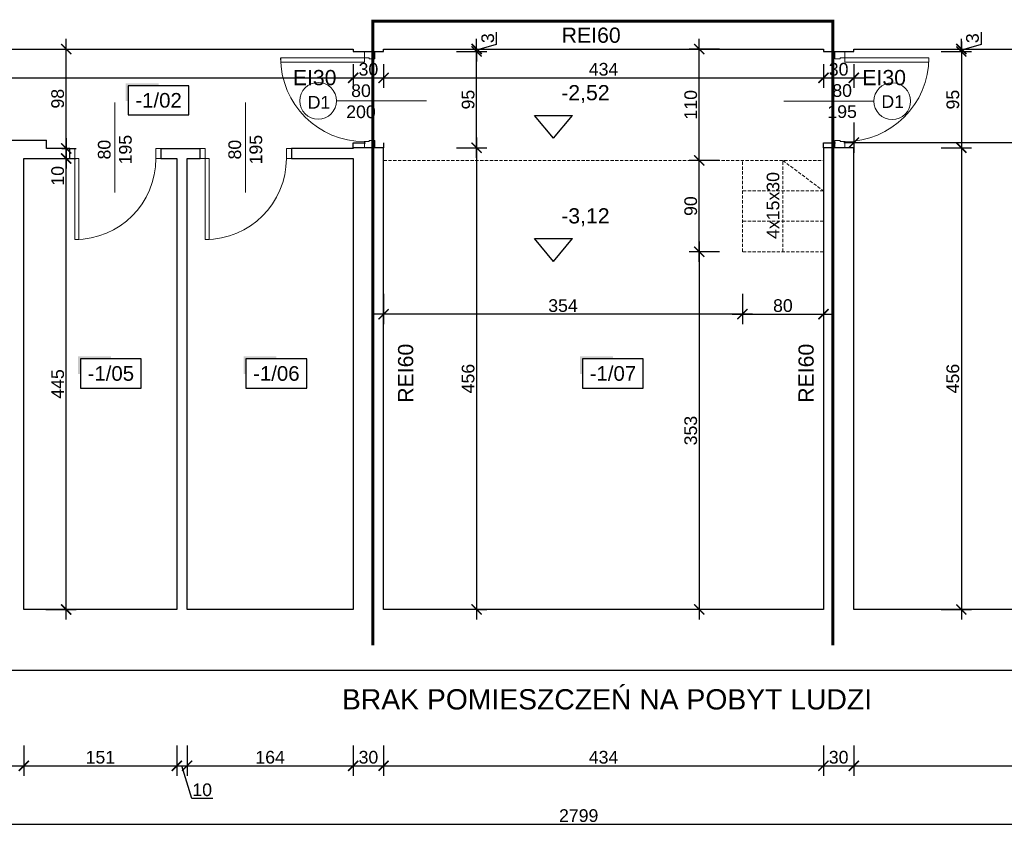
# Model space of a CAD drawing. Header units: millimetres. Extents: x 2709036 to 2756280, y 168165 to 192362.
# Tile 26 of 192: x 2710002 to 2710973, y 185599 to 186403. Entities that reach past the tile are written whole.
import ezdxf
from ezdxf.enums import TextEntityAlignment as Align

# ---------------------------------------------------------------- set-up
doc = ezdxf.new("R2010")
doc.units = ezdxf.units.MM
doc.header["$MEASUREMENT"] = 0
doc.linetypes.add('ACAD_ISO03W100', pattern=[30, 12, -18])
doc.linetypes.add('HIDDEN2', pattern=[4.7625, 3.175, -1.5875])
doc.layers.add('6 - OPISY', color=7, linetype='Continuous')
doc.layers.add('ekspertyza', color=7, linetype='Continuous')
for name, color, linetype, lineweight in [('__MAZ_EKSP_PROJ', 3, 'Continuous', 0), ('__MAZ_LIKWIDACJE', 6, 'ACAD_ISO03W100', 30), ('__MAZ_OPIS_STOLARKA', 7, 'Continuous', 0), ('__MAZ_SCHODY', 7, 'Continuous', 0), ('__MAZ_STOLARKA DRZWIOWA ISTN', 7, 'Continuous', 9), ('__MAZ_STOLARKA DRZWIOWA NOWA', 7, 'Continuous', 9), ('__MAZ_WYMIARY', 7, 'Continuous', 9), ('__MAZ_ŚCIANY ISTNIEJĄCE', 7, 'Continuous', 30)]:
    doc.layers.add(name, color=color, linetype=linetype, lineweight=lineweight)
doc.styles.add('Arial', font='arial.ttf')
doc.styles.add('Dimensions', font='arial.ttf')
doc.styles.get("Standard").update_dxf_attribs({"font": 'arial.ttf'})
doc.styles.add('styl1', font='arial.ttf')
doc.dimstyles.new('100', dxfattribs={"dimtxt": 10, "dimasz": 10, "dimexe": 18, "dimexo": 15, "dimgap": 9, "dimtad": 1, "dimdec": 1, "dimrnd": 0.5, "dimdsep": 46, "dimtxsty": 'Dimensions', "dimblk": 'ARCHTICK', "dimcen": 9, "dimdle": 10, "dimadec": 1, "dimazin": 2, "dimtfac": 1, "dimtdec": 4, "dimtofl": 0, "dimtmove": 2, "dimatfit": 3, "dimfxl": 1, "dimtolj": 1, "dimtzin": 0, "dimarcsym": 0})

# ---------------------------------------------------------------- blocks, each defined once
blk = doc.blocks.new('*U9')
at = {"ltscale": 10}
blk.add_hatch(color=256, dxfattribs=at).paths.add_polyline_path([(0, 26), (-25, 26), (-27, 26), (-27, 11.46), (-25, 11.46), (-25, 24), (0, 24)])
blk.add_lwpolyline([(-25, 0), (25, 0), (25, 24), (-25, 24)], close=True, dxfattribs=at)
at = {"layer": '6 - OPISY'}
for tag, p in [('NRPOM', (0, 6)), ('WYSPOM', (3.39, -15.66))]:
    blk.add_attdef(tag, text='', height=12, dxfattribs=at).set_placement(p, align=Align.CENTER)
blk = doc.blocks.new('*U10')
at = {"layer": '6 - OPISY'}
for p, q in [((-12.5, 15), (12.5, 15)), ((0, 0), (-12.5, 15)), ((0, 0), (12.5, 15))]:
    blk.add_line(p, q, dxfattribs=at)
blk.add_attdef('KOTAWYS', (5, 25), '', height=10, dxfattribs=at)
blk = doc.blocks.new('_ArchTick')
at = {"color": 0, "linetype": 'ByBlock', "const_width": 0.15}
blk.add_lwpolyline([(-0.5, -0.5), (0.5, 0.5)], dxfattribs=at)
blk = doc.blocks.new('*D73')
at = {"layer": '__MAZ_WYMIARY', "color": 0, "lineweight": -2}
for p, q in [((2709963, 185686.29), (2709963, 185656.29)), ((2710006, 185686.29), (2710006, 185656.29)), ((2709953, 185666.29), (2710016, 185666.29))]:
    blk.add_line(p, q, dxfattribs=at)
at = {"layer": 'Defpoints', "color": 0, "lineweight": 30}
for p in [(2709963, 185820.55), (2710006, 185820.55), (2710006, 185666.29)]:
    blk.add_point(p, dxfattribs=at)
at = {"layer": '__MAZ_WYMIARY', "color": 0, "lineweight": -2, "xscale": 10, "yscale": 10, "zscale": 10, "rotation": 180}
blk.add_blockref('_ArchTick', (2709963, 185666.29), dxfattribs=at)
at = {"layer": '__MAZ_WYMIARY', "color": 0, "lineweight": -2, "xscale": 10, "yscale": 10, "zscale": 10}
blk.add_blockref('_ArchTick', (2710006, 185666.29), dxfattribs=at)
at = {"layer": '__MAZ_WYMIARY', "color": 0, "lineweight": 5, "insert": (2709984.5, 185674.68), "char_height": 12.5, "attachment_point": 5, "style": 'Arial'}
blk.add_mtext('\\A1;43', dxfattribs=at)
blk = doc.blocks.new('*D74')
at = {"layer": '__MAZ_WYMIARY', "color": 0, "lineweight": -2}
for p, q in [((2710006, 185686.29), (2710006, 185656.29)), ((2710157, 185686.29), (2710157, 185656.29)), ((2709996, 185666.29), (2710167, 185666.29))]:
    blk.add_line(p, q, dxfattribs=at)
at = {"layer": 'Defpoints', "color": 0, "lineweight": 30}
for p in [(2710006, 185820.55), (2710157, 185820.55), (2710157, 185666.29)]:
    blk.add_point(p, dxfattribs=at)
at = {"layer": '__MAZ_WYMIARY', "color": 0, "lineweight": -2, "xscale": 10, "yscale": 10, "zscale": 10, "rotation": 180}
blk.add_blockref('_ArchTick', (2710006, 185666.29), dxfattribs=at)
at = {"layer": '__MAZ_WYMIARY', "color": 0, "lineweight": -2, "xscale": 10, "yscale": 10, "zscale": 10}
blk.add_blockref('_ArchTick', (2710157, 185666.29), dxfattribs=at)
at = {"layer": '__MAZ_WYMIARY', "color": 0, "lineweight": 5, "insert": (2710081.5, 185674.67), "char_height": 12.5, "attachment_point": 5, "style": 'Arial'}
blk.add_mtext('\\A1;151', dxfattribs=at)
blk = doc.blocks.new('*D75')
at = {"layer": '__MAZ_WYMIARY', "color": 0, "lineweight": -2}
for p, q in [((2710157, 185686.29), (2710157, 185656.29)), ((2710167, 185686.29), (2710167, 185656.29)), ((2710147, 185666.29), (2710177, 185666.29)), ((2710171.64, 185634.15), (2710162, 185666.29)), ((2710192.33, 185634.15), (2710171.64, 185634.15))]:
    blk.add_line(p, q, dxfattribs=at)
at = {"layer": 'Defpoints', "color": 0, "lineweight": 30}
for p in [(2710157, 185820.55), (2710167, 185820.55), (2710167, 185666.29)]:
    blk.add_point(p, dxfattribs=at)
at = {"layer": '__MAZ_WYMIARY', "color": 0, "lineweight": -2, "xscale": 10, "yscale": 10, "zscale": 10, "rotation": 180}
blk.add_blockref('_ArchTick', (2710157, 185666.29), dxfattribs=at)
at = {"layer": '__MAZ_WYMIARY', "color": 0, "lineweight": -2, "xscale": 10, "yscale": 10, "zscale": 10}
blk.add_blockref('_ArchTick', (2710167, 185666.29), dxfattribs=at)
at = {"layer": '__MAZ_WYMIARY', "color": 0, "lineweight": 5, "insert": (2710181.98, 185642.53), "char_height": 12.5, "attachment_point": 5, "style": 'Arial'}
blk.add_mtext('\\A1;10', dxfattribs=at)
blk = doc.blocks.new('*D76')
at = {"layer": '__MAZ_WYMIARY', "color": 0, "lineweight": -2}
for p, q in [((2710167, 185686.29), (2710167, 185656.29)), ((2710331, 185686.29), (2710331, 185656.29)), ((2710157, 185666.29), (2710341, 185666.29))]:
    blk.add_line(p, q, dxfattribs=at)
at = {"layer": 'Defpoints', "color": 0, "lineweight": 30}
for p in [(2710167, 185820.55), (2710331, 185820.55), (2710331, 185666.29)]:
    blk.add_point(p, dxfattribs=at)
at = {"layer": '__MAZ_WYMIARY', "color": 0, "lineweight": -2, "xscale": 10, "yscale": 10, "zscale": 10, "rotation": 180}
blk.add_blockref('_ArchTick', (2710167, 185666.29), dxfattribs=at)
at = {"layer": '__MAZ_WYMIARY', "color": 0, "lineweight": -2, "xscale": 10, "yscale": 10, "zscale": 10}
blk.add_blockref('_ArchTick', (2710331, 185666.29), dxfattribs=at)
at = {"layer": '__MAZ_WYMIARY', "color": 0, "lineweight": 5, "insert": (2710249, 185674.67), "char_height": 12.5, "attachment_point": 5, "style": 'Arial'}
blk.add_mtext('\\A1;164', dxfattribs=at)
blk = doc.blocks.new('*D77')
at = {"layer": '__MAZ_WYMIARY', "color": 0, "lineweight": -2}
for p, q in [((2710331, 185686.29), (2710331, 185656.29)), ((2710361, 185686.29), (2710361, 185656.29)), ((2710321, 185666.29), (2710371, 185666.29))]:
    blk.add_line(p, q, dxfattribs=at)
at = {"layer": 'Defpoints', "color": 0, "lineweight": 30}
for p in [(2710331, 185820.55), (2710361, 185820.55), (2710361, 185666.29)]:
    blk.add_point(p, dxfattribs=at)
at = {"layer": '__MAZ_WYMIARY', "color": 0, "lineweight": -2, "xscale": 10, "yscale": 10, "zscale": 10, "rotation": 180}
blk.add_blockref('_ArchTick', (2710331, 185666.29), dxfattribs=at)
at = {"layer": '__MAZ_WYMIARY', "color": 0, "lineweight": -2, "xscale": 10, "yscale": 10, "zscale": 10}
blk.add_blockref('_ArchTick', (2710361, 185666.29), dxfattribs=at)
at = {"layer": '__MAZ_WYMIARY', "color": 0, "lineweight": 5, "insert": (2710346, 185674.68), "char_height": 12.5, "attachment_point": 5, "style": 'Arial'}
blk.add_mtext('\\A1;30', dxfattribs=at)
blk = doc.blocks.new('*D78')
at = {"layer": '__MAZ_WYMIARY', "color": 0, "lineweight": -2}
for p, q in [((2710361, 185686.29), (2710361, 185656.29)), ((2710795, 185686.29), (2710795, 185656.29)), ((2710351, 185666.29), (2710805, 185666.29))]:
    blk.add_line(p, q, dxfattribs=at)
at = {"layer": 'Defpoints', "color": 0, "lineweight": 30}
for p in [(2710361, 185820.55), (2710795, 185820.55), (2710795, 185666.29)]:
    blk.add_point(p, dxfattribs=at)
at = {"layer": '__MAZ_WYMIARY', "color": 0, "lineweight": -2, "xscale": 10, "yscale": 10, "zscale": 10, "rotation": 180}
blk.add_blockref('_ArchTick', (2710361, 185666.29), dxfattribs=at)
at = {"layer": '__MAZ_WYMIARY', "color": 0, "lineweight": -2, "xscale": 10, "yscale": 10, "zscale": 10}
blk.add_blockref('_ArchTick', (2710795, 185666.29), dxfattribs=at)
at = {"layer": '__MAZ_WYMIARY', "color": 0, "lineweight": 5, "insert": (2710578, 185674.68), "char_height": 12.5, "attachment_point": 5, "style": 'Arial'}
blk.add_mtext('\\A1;434', dxfattribs=at)
blk = doc.blocks.new('*D79')
at = {"layer": '__MAZ_WYMIARY', "color": 0, "lineweight": -2}
for p, q in [((2710795, 185686.29), (2710795, 185656.29)), ((2710825, 185686.29), (2710825, 185656.29)), ((2710785, 185666.29), (2710835, 185666.29))]:
    blk.add_line(p, q, dxfattribs=at)
at = {"layer": 'Defpoints', "color": 0, "lineweight": 30}
for p in [(2710795, 185820.55), (2710825, 185820.55), (2710825, 185666.29)]:
    blk.add_point(p, dxfattribs=at)
at = {"layer": '__MAZ_WYMIARY', "color": 0, "lineweight": -2, "xscale": 10, "yscale": 10, "zscale": 10, "rotation": 180}
blk.add_blockref('_ArchTick', (2710795, 185666.29), dxfattribs=at)
at = {"layer": '__MAZ_WYMIARY', "color": 0, "lineweight": -2, "xscale": 10, "yscale": 10, "zscale": 10}
blk.add_blockref('_ArchTick', (2710825, 185666.29), dxfattribs=at)
at = {"layer": '__MAZ_WYMIARY', "color": 0, "lineweight": 5, "insert": (2710810, 185674.68), "char_height": 12.5, "attachment_point": 5, "style": 'Arial'}
blk.add_mtext('\\A1;30', dxfattribs=at)
blk = doc.blocks.new('*D80')
at = {"layer": '__MAZ_WYMIARY', "color": 0, "lineweight": -2}
for p, q in [((2710825, 185686.29), (2710825, 185656.29)), ((2711357, 185686.29), (2711357, 185656.29)), ((2710815, 185666.29), (2711367, 185666.29))]:
    blk.add_line(p, q, dxfattribs=at)
at = {"layer": 'Defpoints', "color": 0, "lineweight": 30}
for p in [(2711357, 185915.65), (2710825, 185820.55), (2711357, 185666.29)]:
    blk.add_point(p, dxfattribs=at)
at = {"layer": '__MAZ_WYMIARY', "color": 0, "lineweight": -2, "xscale": 10, "yscale": 10, "zscale": 10, "rotation": 180}
blk.add_blockref('_ArchTick', (2710825, 185666.29), dxfattribs=at)
at = {"layer": '__MAZ_WYMIARY', "color": 0, "lineweight": -2, "xscale": 10, "yscale": 10, "zscale": 10}
blk.add_blockref('_ArchTick', (2711357, 185666.29), dxfattribs=at)
at = {"layer": '__MAZ_WYMIARY', "color": 0, "lineweight": 5, "insert": (2711091, 185674.68), "char_height": 12.5, "attachment_point": 5, "style": 'Arial'}
blk.add_mtext('\\A1;532', dxfattribs=at)
blk = doc.blocks.new('*D102')
at = {"layer": '__MAZ_WYMIARY', "color": 0, "lineweight": -2}
for p, q in [((2710452.79, 186286.14), (2710452.79, 185810.55)), ((2710432.79, 186276.14), (2710462.79, 186276.14)), ((2710452.79, 185820.55), (2710462.79, 185820.55))]:
    blk.add_line(p, q, dxfattribs=at)
at = {"layer": 'Defpoints', "color": 0, "lineweight": 30}
for p in [(2710361, 186276.14), (2710441.56, 185820.55), (2710452.79, 185820.55)]:
    blk.add_point(p, dxfattribs=at)
at = {"layer": '__MAZ_WYMIARY', "color": 0, "lineweight": -2, "xscale": 10, "yscale": 10, "zscale": 10}
for p, rotation in [((2710452.79, 186276.14), 90), ((2710452.79, 185820.55), 270)]:
    blk.add_blockref('_ArchTick', p, dxfattribs=dict(at, rotation=rotation))
at = {"layer": '__MAZ_WYMIARY', "color": 0, "lineweight": 5, "insert": (2710444.41, 186048.34), "char_height": 12.5, "attachment_point": 5, "rotation": 90, "style": 'Arial'}
blk.add_mtext('\\A1;456', dxfattribs=at)
blk = doc.blocks.new('*D103')
at = {"layer": '__MAZ_WYMIARY', "color": 0, "lineweight": -2}
for p, q in [((2710452.79, 186266.14), (2710452.79, 186381.14)), ((2710432.79, 186371.14), (2710462.79, 186371.14)), ((2710432.79, 186276.14), (2710462.79, 186276.14))]:
    blk.add_line(p, q, dxfattribs=at)
at = {"layer": 'Defpoints', "color": 0, "lineweight": 30}
for p in [(2710361, 186371.14), (2710452.79, 186371.14), (2710361, 186276.14)]:
    blk.add_point(p, dxfattribs=at)
at = {"layer": '__MAZ_WYMIARY', "color": 0, "lineweight": -2, "xscale": 10, "yscale": 10, "zscale": 10}
for p, rotation in [((2710452.79, 186371.14), 90), ((2710452.79, 186276.14), 270)]:
    blk.add_blockref('_ArchTick', p, dxfattribs=dict(at, rotation=rotation))
at = {"layer": '__MAZ_WYMIARY', "color": 0, "lineweight": 5, "insert": (2710444.41, 186323.64), "char_height": 12.5, "attachment_point": 5, "rotation": 90, "style": 'Arial'}
blk.add_mtext('\\A1;95', dxfattribs=at)
blk = doc.blocks.new('*D110')
at = {"layer": '__MAZ_WYMIARY', "color": 0, "lineweight": -2}
for p, q in [((2709154, 185628.68), (2709154, 185598.68)), ((2711953, 185628.68), (2711953, 185598.68)), ((2709144, 185608.68), (2711963, 185608.68))]:
    blk.add_line(p, q, dxfattribs=at)
at = {"layer": 'Defpoints', "color": 0, "lineweight": 30}
for p in [(2709154, 185760.55), (2711953, 185760.55), (2711953, 185608.68)]:
    blk.add_point(p, dxfattribs=at)
at = {"layer": '__MAZ_WYMIARY', "color": 0, "lineweight": -2, "xscale": 10, "yscale": 10, "zscale": 10, "rotation": 180}
blk.add_blockref('_ArchTick', (2709154, 185608.68), dxfattribs=at)
at = {"layer": '__MAZ_WYMIARY', "color": 0, "lineweight": -2, "xscale": 10, "yscale": 10, "zscale": 10}
blk.add_blockref('_ArchTick', (2711953, 185608.68), dxfattribs=at)
at = {"layer": '__MAZ_WYMIARY', "color": 0, "lineweight": 5, "insert": (2710553.5, 185617.07), "char_height": 12.5, "attachment_point": 5, "style": 'Arial'}
blk.add_mtext('\\A1;2799', dxfattribs=at)
blk = doc.blocks.new('*D115')
at = {"layer": '__MAZ_WYMIARY', "color": 0, "lineweight": -2}
for p, q in [((2710825, 186301.21), (2710825, 186271.21)), ((2711188.38, 186301.21), (2711188.38, 186271.21)), ((2710815, 186281.21), (2711198.38, 186281.21))]:
    blk.add_line(p, q, dxfattribs=at)
at = {"layer": 'Defpoints', "color": 0, "lineweight": 30}
for p in [(2710825, 186373.55), (2711188.38, 186373.55), (2711188.38, 186281.21)]:
    blk.add_point(p, dxfattribs=at)
at = {"layer": '__MAZ_WYMIARY', "color": 0, "lineweight": -2, "xscale": 10, "yscale": 10, "zscale": 10, "rotation": 180}
blk.add_blockref('_ArchTick', (2710825, 186281.21), dxfattribs=at)
at = {"layer": '__MAZ_WYMIARY', "color": 0, "lineweight": -2, "xscale": 10, "yscale": 10, "zscale": 10}
blk.add_blockref('_ArchTick', (2711188.38, 186281.21), dxfattribs=at)
at = {"layer": '__MAZ_WYMIARY', "color": 0, "lineweight": 5, "insert": (2711006.69, 186289.6), "char_height": 12.5, "attachment_point": 5, "style": 'Arial'}
blk.add_mtext('\\A1;364', dxfattribs=at)
blk = doc.blocks.new('*D116')
at = {"layer": '__MAZ_WYMIARY', "color": 0, "lineweight": -2}
for p, q in [((2710715, 186131.94), (2710715, 186101.94)), ((2710795, 186131.94), (2710795, 186101.94)), ((2710705, 186111.94), (2710805, 186111.94))]:
    blk.add_line(p, q, dxfattribs=at)
at = {"layer": 'Defpoints', "color": 0, "lineweight": 30}
for p in [(2710715, 186173.55), (2710795, 186173.55), (2710795, 186111.94)]:
    blk.add_point(p, dxfattribs=at)
at = {"layer": '__MAZ_WYMIARY', "color": 0, "lineweight": -2, "xscale": 10, "yscale": 10, "zscale": 10, "rotation": 180}
blk.add_blockref('_ArchTick', (2710715, 186111.94), dxfattribs=at)
at = {"layer": '__MAZ_WYMIARY', "color": 0, "lineweight": -2, "xscale": 10, "yscale": 10, "zscale": 10}
blk.add_blockref('_ArchTick', (2710795, 186111.94), dxfattribs=at)
at = {"layer": '__MAZ_WYMIARY', "color": 0, "lineweight": 5, "insert": (2710755, 186120.32), "char_height": 12.5, "attachment_point": 5, "style": 'Arial'}
blk.add_mtext('\\A1;80', dxfattribs=at)
blk = doc.blocks.new('*D117')
at = {"layer": '__MAZ_WYMIARY', "color": 0, "lineweight": -2}
for p, q in [((2710361, 186131.94), (2710361, 186101.94)), ((2710715, 186131.94), (2710715, 186101.94)), ((2710725, 186111.94), (2710351, 186111.94))]:
    blk.add_line(p, q, dxfattribs=at)
at = {"layer": 'Defpoints', "color": 0, "lineweight": 30}
for p in [(2710361, 186173.55), (2710715, 186173.55), (2710361, 186111.94)]:
    blk.add_point(p, dxfattribs=at)
at = {"layer": '__MAZ_WYMIARY', "color": 0, "lineweight": -2, "xscale": 10, "yscale": 10, "zscale": 10, "rotation": 180}
blk.add_blockref('_ArchTick', (2710361, 186111.94), dxfattribs=at)
at = {"layer": '__MAZ_WYMIARY', "color": 0, "lineweight": -2, "xscale": 10, "yscale": 10, "zscale": 10}
blk.add_blockref('_ArchTick', (2710715, 186111.94), dxfattribs=at)
at = {"layer": '__MAZ_WYMIARY', "color": 0, "lineweight": 5, "insert": (2710538, 186120.33), "char_height": 12.5, "attachment_point": 5, "style": 'Arial'}
blk.add_mtext('\\A1;354', dxfattribs=at)
blk = doc.blocks.new('*D118')
at = {"layer": '__MAZ_WYMIARY', "color": 0, "lineweight": -2}
for p, q in [((2710047.78, 185810.55), (2710047.78, 186275.55)), ((2710027.78, 186265.55), (2710057.78, 186265.55)), ((2710027.78, 185820.55), (2710057.78, 185820.55))]:
    blk.add_line(p, q, dxfattribs=at)
at = {"layer": 'Defpoints', "color": 0, "lineweight": 30}
for p in [(2710006, 186265.55), (2710047.78, 186265.55), (2710006, 185820.55)]:
    blk.add_point(p, dxfattribs=at)
at = {"layer": '__MAZ_WYMIARY', "color": 0, "lineweight": -2, "xscale": 10, "yscale": 10, "zscale": 10}
for p, rotation in [((2710047.78, 186265.55), 90), ((2710047.78, 185820.55), 270)]:
    blk.add_blockref('_ArchTick', p, dxfattribs=dict(at, rotation=rotation))
at = {"layer": '__MAZ_WYMIARY', "color": 0, "lineweight": 5, "insert": (2710039.42, 186043.05), "char_height": 12.5, "attachment_point": 5, "rotation": 90, "style": 'Arial'}
blk.add_mtext('\\A1;445', dxfattribs=at)
blk = doc.blocks.new('*D119')
at = {"layer": '__MAZ_WYMIARY', "color": 0, "lineweight": -2}
for p, q in [((2710047.78, 186285.55), (2710047.78, 186255.55)), ((2710043.46, 186275.55), (2710057.78, 186275.55)), ((2710043.63, 186265.55), (2710057.78, 186265.55))]:
    blk.add_line(p, q, dxfattribs=at)
at = {"layer": 'Defpoints', "color": 0, "lineweight": 30}
for p in [(2710028.46, 186275.55), (2710028.63, 186265.55), (2710047.78, 186265.55)]:
    blk.add_point(p, dxfattribs=at)
at = {"layer": '__MAZ_WYMIARY', "color": 0, "lineweight": -2, "xscale": 10, "yscale": 10, "zscale": 10}
for p, rotation in [((2710047.78, 186275.55), 90), ((2710047.78, 186265.55), 270)]:
    blk.add_blockref('_ArchTick', p, dxfattribs=dict(at, rotation=rotation))
at = {"layer": '__MAZ_WYMIARY', "color": 0, "lineweight": 5, "insert": (2710039.4, 186248.45), "char_height": 12.5, "attachment_point": 5, "rotation": 90, "style": 'Arial'}
blk.add_mtext('\\A1;10', dxfattribs=at)
blk = doc.blocks.new('*D120')
at = {"layer": '__MAZ_WYMIARY', "color": 0, "lineweight": -2}
for p, q in [((2710047.78, 186265.55), (2710047.78, 186383.55)), ((2710043.46, 186373.55), (2710057.78, 186373.55)), ((2710043.46, 186275.55), (2710057.78, 186275.55))]:
    blk.add_line(p, q, dxfattribs=at)
at = {"layer": 'Defpoints', "color": 0, "lineweight": 30}
for p in [(2710028.46, 186373.55), (2710047.78, 186373.55), (2710028.46, 186275.55)]:
    blk.add_point(p, dxfattribs=at)
at = {"layer": '__MAZ_WYMIARY', "color": 0, "lineweight": -2, "xscale": 10, "yscale": 10, "zscale": 10}
for p, rotation in [((2710047.78, 186373.55), 90), ((2710047.78, 186275.55), 270)]:
    blk.add_blockref('_ArchTick', p, dxfattribs=dict(at, rotation=rotation))
at = {"layer": '__MAZ_WYMIARY', "color": 0, "lineweight": 5, "insert": (2710039.4, 186324.55), "char_height": 12.5, "attachment_point": 5, "rotation": 90, "style": 'Arial'}
blk.add_mtext('\\A1;98', dxfattribs=at)
blk = doc.blocks.new('*D143')
at = {"layer": '__MAZ_WYMIARY', "color": 0, "lineweight": -2}
for p, q in [((2709218, 186358.55), (2709218, 186335.14)), ((2710331, 186358.55), (2710331, 186335.14)), ((2709208, 186345.14), (2710341, 186345.14))]:
    blk.add_line(p, q, dxfattribs=at)
at = {"layer": 'Defpoints', "color": 0, "lineweight": 30}
for p in [(2709218, 186373.55), (2710331, 186373.55), (2710331, 186345.14)]:
    blk.add_point(p, dxfattribs=at)
at = {"layer": '__MAZ_WYMIARY', "color": 0, "lineweight": -2, "xscale": 10, "yscale": 10, "zscale": 10, "rotation": 180}
blk.add_blockref('_ArchTick', (2709218, 186345.14), dxfattribs=at)
at = {"layer": '__MAZ_WYMIARY', "color": 0, "lineweight": -2, "xscale": 10, "yscale": 10, "zscale": 10}
blk.add_blockref('_ArchTick', (2710331, 186345.14), dxfattribs=at)
at = {"layer": '__MAZ_WYMIARY', "color": 0, "lineweight": 5, "insert": (2709774.5, 186353.53), "char_height": 12.5, "attachment_point": 5, "style": 'Arial'}
blk.add_mtext('\\A1;1113', dxfattribs=at)
blk = doc.blocks.new('*D144')
at = {"layer": '__MAZ_WYMIARY', "color": 0, "lineweight": -2}
for p, q in [((2710331, 186356.14), (2710331, 186335.14)), ((2710361, 186356.14), (2710361, 186335.14)), ((2710321, 186345.14), (2710371, 186345.14))]:
    blk.add_line(p, q, dxfattribs=at)
at = {"layer": 'Defpoints', "color": 0, "lineweight": 30}
for p in [(2710331, 186371.14), (2710361, 186371.14), (2710361, 186345.14)]:
    blk.add_point(p, dxfattribs=at)
at = {"layer": '__MAZ_WYMIARY', "color": 0, "lineweight": -2, "xscale": 10, "yscale": 10, "zscale": 10, "rotation": 180}
blk.add_blockref('_ArchTick', (2710331, 186345.14), dxfattribs=at)
at = {"layer": '__MAZ_WYMIARY', "color": 0, "lineweight": -2, "xscale": 10, "yscale": 10, "zscale": 10}
blk.add_blockref('_ArchTick', (2710361, 186345.14), dxfattribs=at)
at = {"layer": '__MAZ_WYMIARY', "color": 0, "lineweight": 5, "insert": (2710346, 186353.53), "char_height": 12.5, "attachment_point": 5, "style": 'Arial'}
blk.add_mtext('\\A1;30', dxfattribs=at)
blk = doc.blocks.new('*D145')
at = {"layer": '__MAZ_WYMIARY', "color": 0, "lineweight": -2}
for p, q in [((2710361, 186358.55), (2710361, 186335.14)), ((2710795, 186358.55), (2710795, 186335.14)), ((2710351, 186345.14), (2710805, 186345.14))]:
    blk.add_line(p, q, dxfattribs=at)
at = {"layer": 'Defpoints', "color": 0, "lineweight": 30}
for p in [(2710361, 186373.55), (2710795, 186373.55), (2710795, 186345.14)]:
    blk.add_point(p, dxfattribs=at)
at = {"layer": '__MAZ_WYMIARY', "color": 0, "lineweight": -2, "xscale": 10, "yscale": 10, "zscale": 10, "rotation": 180}
blk.add_blockref('_ArchTick', (2710361, 186345.14), dxfattribs=at)
at = {"layer": '__MAZ_WYMIARY', "color": 0, "lineweight": -2, "xscale": 10, "yscale": 10, "zscale": 10}
blk.add_blockref('_ArchTick', (2710795, 186345.14), dxfattribs=at)
at = {"layer": '__MAZ_WYMIARY', "color": 0, "lineweight": 5, "insert": (2710578, 186353.53), "char_height": 12.5, "attachment_point": 5, "style": 'Arial'}
blk.add_mtext('\\A1;434', dxfattribs=at)
blk = doc.blocks.new('*D146')
at = {"layer": '__MAZ_WYMIARY', "color": 0, "lineweight": -2}
for p, q in [((2710795, 186358.49), (2710795, 186335.14)), ((2710825, 186358.55), (2710825, 186335.14)), ((2710785, 186345.14), (2710835, 186345.14))]:
    blk.add_line(p, q, dxfattribs=at)
at = {"layer": 'Defpoints', "color": 0, "lineweight": 30}
for p in [(2710795, 186373.49), (2710825, 186373.55), (2710825, 186345.14)]:
    blk.add_point(p, dxfattribs=at)
at = {"layer": '__MAZ_WYMIARY', "color": 0, "lineweight": -2, "xscale": 10, "yscale": 10, "zscale": 10, "rotation": 180}
blk.add_blockref('_ArchTick', (2710795, 186345.14), dxfattribs=at)
at = {"layer": '__MAZ_WYMIARY', "color": 0, "lineweight": -2, "xscale": 10, "yscale": 10, "zscale": 10}
blk.add_blockref('_ArchTick', (2710825, 186345.14), dxfattribs=at)
at = {"layer": '__MAZ_WYMIARY', "color": 0, "lineweight": 5, "insert": (2710810, 186353.53), "char_height": 12.5, "attachment_point": 5, "style": 'Arial'}
blk.add_mtext('\\A1;30', dxfattribs=at)
blk = doc.blocks.new('*D644')
at = {"layer": '__MAZ_WYMIARY', "color": 0, "lineweight": -2}
for p, q in [((2710472.18, 186390.34), (2710472.18, 186378.16)), ((2710452.79, 186373.55), (2710452.79, 186383.55)), ((2710432.79, 186373.55), (2710462.79, 186373.55)), ((2710432.79, 186371.14), (2710462.79, 186371.14)), ((2710472.18, 186378.16), (2710452.79, 186372.34)), ((2710452.79, 186371.14), (2710452.79, 186373.55)), ((2710452.79, 186371.14), (2710452.79, 186361.14))]:
    blk.add_line(p, q, dxfattribs=at)
at = {"layer": 'Defpoints', "color": 0, "lineweight": 30}
for p in [(2710361, 186373.55), (2710361, 186371.14), (2710452.79, 186373.55)]:
    blk.add_point(p, dxfattribs=at)
at = {"layer": '__MAZ_WYMIARY', "color": 0, "lineweight": -2, "xscale": 10, "yscale": 10, "zscale": 10}
for p, rotation in [((2710452.79, 186373.55), 270), ((2710452.79, 186371.14), 90)]:
    blk.add_blockref('_ArchTick', p, dxfattribs=dict(at, rotation=rotation))
at = {"layer": '__MAZ_WYMIARY', "color": 0, "lineweight": 5, "insert": (2710463.79, 186384.25), "char_height": 12.5, "attachment_point": 5, "rotation": 90, "style": 'Arial'}
blk.add_mtext('\\A1;3', dxfattribs=at)
blk = doc.blocks.new('*D645')
at = {"layer": '__MAZ_WYMIARY', "color": 0, "lineweight": -2}
for p, q in [((2710672.48, 186183.55), (2710672.48, 185810.55)), ((2710692.48, 186173.55), (2710662.48, 186173.55)), ((2710692.48, 185820.55), (2710662.48, 185820.55))]:
    blk.add_line(p, q, dxfattribs=at)
at = {"layer": 'Defpoints', "color": 0, "lineweight": 30}
for p in [(2710715, 186173.55), (2710672.48, 185820.55), (2710715, 185820.55)]:
    blk.add_point(p, dxfattribs=at)
at = {"layer": '__MAZ_WYMIARY', "color": 0, "lineweight": -2, "xscale": 10, "yscale": 10, "zscale": 10}
for p, rotation in [((2710672.48, 186173.55), 90), ((2710672.48, 185820.55), 270)]:
    blk.add_blockref('_ArchTick', p, dxfattribs=dict(at, rotation=rotation))
at = {"layer": '__MAZ_WYMIARY', "color": 0, "lineweight": 5, "insert": (2710664.09, 185997.05), "char_height": 12.5, "attachment_point": 5, "rotation": 90, "style": 'Arial'}
blk.add_mtext('\\A1;353', dxfattribs=at)
blk = doc.blocks.new('*D646')
at = {"layer": '__MAZ_WYMIARY', "color": 0, "lineweight": -2}
for p, q in [((2710672.48, 186163.55), (2710672.48, 186273.55)), ((2710692.48, 186263.55), (2710662.48, 186263.55)), ((2710692.48, 186173.55), (2710662.48, 186173.55))]:
    blk.add_line(p, q, dxfattribs=at)
at = {"layer": 'Defpoints', "color": 0, "lineweight": 30}
for p in [(2710672.48, 186263.55), (2710715, 186263.55), (2710715, 186173.55)]:
    blk.add_point(p, dxfattribs=at)
at = {"layer": '__MAZ_WYMIARY', "color": 0, "lineweight": -2, "xscale": 10, "yscale": 10, "zscale": 10}
for p, rotation in [((2710672.48, 186263.55), 90), ((2710672.48, 186173.55), 270)]:
    blk.add_blockref('_ArchTick', p, dxfattribs=dict(at, rotation=rotation))
at = {"layer": '__MAZ_WYMIARY', "color": 0, "lineweight": 5, "insert": (2710664.09, 186218.55), "char_height": 12.5, "attachment_point": 5, "rotation": 90, "style": 'Arial'}
blk.add_mtext('\\A1;90', dxfattribs=at)
blk = doc.blocks.new('*D647')
at = {"layer": '__MAZ_WYMIARY', "color": 0, "lineweight": -2}
for p, q in [((2710672.48, 186253.55), (2710672.48, 186383.55)), ((2710692.48, 186373.55), (2710662.48, 186373.55)), ((2710692.48, 186263.55), (2710662.48, 186263.55))]:
    blk.add_line(p, q, dxfattribs=at)
at = {"layer": 'Defpoints', "color": 0, "lineweight": 30}
for p in [(2710672.48, 186373.55), (2710755, 186373.55), (2710755, 186263.55)]:
    blk.add_point(p, dxfattribs=at)
at = {"layer": '__MAZ_WYMIARY', "color": 0, "lineweight": -2, "xscale": 10, "yscale": 10, "zscale": 10}
for p, rotation in [((2710672.48, 186373.55), 90), ((2710672.48, 186263.55), 270)]:
    blk.add_blockref('_ArchTick', p, dxfattribs=dict(at, rotation=rotation))
at = {"layer": '__MAZ_WYMIARY', "color": 0, "lineweight": 5, "insert": (2710664.09, 186318.55), "char_height": 12.5, "attachment_point": 5, "rotation": 90, "style": 'Arial'}
blk.add_mtext('\\A1;110', dxfattribs=at)
blk = doc.blocks.new('*D648')
at = {"layer": '__MAZ_WYMIARY', "color": 0, "lineweight": -2}
for p, q in [((2710950.5, 186390.34), (2710950.5, 186378.16)), ((2710931.12, 186373.55), (2710931.12, 186383.55)), ((2710911.12, 186373.55), (2710941.12, 186373.55)), ((2710911.12, 186371.14), (2710941.12, 186371.14)), ((2710950.5, 186378.16), (2710931.12, 186372.34)), ((2710931.12, 186373.55), (2710931.12, 186371.14)), ((2710931.12, 186371.14), (2710931.12, 186361.14))]:
    blk.add_line(p, q, dxfattribs=at)
at = {"layer": 'Defpoints', "color": 0, "lineweight": 30}
for p in [(2710795, 186373.55), (2710795, 186371.14), (2710931.12, 186371.14)]:
    blk.add_point(p, dxfattribs=at)
at = {"layer": '__MAZ_WYMIARY', "color": 0, "lineweight": -2, "xscale": 10, "yscale": 10, "zscale": 10}
for p, rotation in [((2710931.12, 186373.55), 270), ((2710931.12, 186371.14), 90)]:
    blk.add_blockref('_ArchTick', p, dxfattribs=dict(at, rotation=rotation))
at = {"layer": '__MAZ_WYMIARY', "color": 0, "lineweight": 5, "insert": (2710942.12, 186384.25), "char_height": 12.5, "attachment_point": 5, "rotation": 90, "style": 'Arial'}
blk.add_mtext('\\A1;3', dxfattribs=at)
blk = doc.blocks.new('*D649')
at = {"layer": '__MAZ_WYMIARY', "color": 0, "lineweight": -2}
for p, q in [((2710931.12, 186381.14), (2710931.12, 186266.14)), ((2710911.12, 186371.14), (2710941.12, 186371.14)), ((2710911.12, 186276.14), (2710941.12, 186276.14))]:
    blk.add_line(p, q, dxfattribs=at)
at = {"layer": 'Defpoints', "color": 0, "lineweight": 30}
for p in [(2710825, 186371.14), (2710825, 186276.14), (2710931.12, 186276.14)]:
    blk.add_point(p, dxfattribs=at)
at = {"layer": '__MAZ_WYMIARY', "color": 0, "lineweight": -2, "xscale": 10, "yscale": 10, "zscale": 10}
for p, rotation in [((2710931.12, 186371.14), 90), ((2710931.12, 186276.14), 270)]:
    blk.add_blockref('_ArchTick', p, dxfattribs=dict(at, rotation=rotation))
at = {"layer": '__MAZ_WYMIARY', "color": 0, "lineweight": 5, "insert": (2710922.73, 186323.64), "char_height": 12.5, "attachment_point": 5, "rotation": 90, "style": 'Arial'}
blk.add_mtext('\\A1;95', dxfattribs=at)
blk = doc.blocks.new('*D650')
at = {"layer": '__MAZ_WYMIARY', "color": 0, "lineweight": -2}
for p, q in [((2710931.12, 186286.14), (2710931.12, 185810.55)), ((2710911.12, 186276.14), (2710941.12, 186276.14)), ((2710911.12, 185820.55), (2710941.12, 185820.55))]:
    blk.add_line(p, q, dxfattribs=at)
at = {"layer": 'Defpoints', "color": 0, "lineweight": 30}
for p in [(2710825, 186276.14), (2710825, 185820.55), (2710931.12, 185820.55)]:
    blk.add_point(p, dxfattribs=at)
at = {"layer": '__MAZ_WYMIARY', "color": 0, "lineweight": -2, "xscale": 10, "yscale": 10, "zscale": 10}
for p, rotation in [((2710931.12, 186276.14), 90), ((2710931.12, 185820.55), 270)]:
    blk.add_blockref('_ArchTick', p, dxfattribs=dict(at, rotation=rotation))
at = {"layer": '__MAZ_WYMIARY', "color": 0, "lineweight": 5, "insert": (2710922.73, 186048.34), "char_height": 12.5, "attachment_point": 5, "rotation": 90, "style": 'Arial'}
blk.add_mtext('\\A1;456', dxfattribs=at)
blk = doc.blocks.new('90')
at = {"color": 0, "linetype": 'Continuous', "lineweight": 5}
for p, q in [((30102.8, -38884.9), (30102.8, -38878.4)), ((30113.3, -38878.4), (30113.3, -38886)), ((30107.6, -38884.9), (30102.8, -38884.9)), ((30107.6, -38886), (30107.6, -38884.9)), ((30113.3, -38886), (30107.6, -38886)), ((30015.7, -38967.3), (30015.7, -38972)), ((30102.8, -38967.3), (30015.7, -38967.3)), ((30015.7, -38967.3), (30015.7, -38972)), ((30015.7, -38972), (30102.8, -38972)), ((30102.8, -38972), (30102.8, -38967.3)), ((30102.8, -38978.4), (30102.8, -38972)), ((30102.8, -38972), (30107.6, -38972)), ((30107.6, -38972), (30107.6, -38970.9)), ((30107.6, -38970.9), (30113.3, -38970.9)), ((30113.3, -38970.9), (30113.3, -38978.4))]:
    blk.add_line(p, q, dxfattribs=at)
blk.add_arc((30102.8, -38972), 87.2, 90, 180, dxfattribs=at)

msp = doc.modelspace()

# ---------------------------------------------------------------- linework, layer by layer
at = {"layer": '__MAZ_EKSP_PROJ', "linetype": 'ACAD_ISO03W100', "const_width": 3}
msp.add_lwpolyline([(2710350.47, 185785.14), (2710350.47, 186401), (2710804.32, 186401), (2710804.32, 185785.14)], dxfattribs=at)
at = {"layer": '__MAZ_LIKWIDACJE', "color": 252}
for points in [[(2710331, 186281.14), (2710361, 186281.14), (2710361, 186276.14), (2710331, 186276.14)], [(2710795, 186281.14), (2710825, 186281.14), (2710825, 186276.14), (2710795, 186276.14)]]:
    msp.add_lwpolyline(points, close=True, dxfattribs=at)
at = {"layer": '__MAZ_OPIS_STOLARKA', "color": 252}
for points in [[(2710314.46, 186322.43), (2710403.18, 186322.43)], [(2710756.07, 186322.1), (2710844.79, 186322.1)], [(2710095.83, 186231.95), (2710095.83, 186320.67)], [(2710224.59, 186231.95), (2710224.59, 186320.67)]]:
    msp.add_lwpolyline(points, dxfattribs=at)
for centre in [(2710296.39, 186322.43), (2710862.86, 186322.1)]:
    msp.add_circle(centre, 18.07, dxfattribs=at)
at = {"layer": '__MAZ_SCHODY', "color": 252, "linetype": 'HIDDEN2', "lineweight": 5}
for p, q in [((2710361, 186263.55), (2710795, 186263.55)), ((2710715, 186173.55), (2710715, 186263.55)), ((2710795, 186233.55), (2710715, 186233.55)), ((2710795, 186203.55), (2710715, 186203.55)), ((2710795, 186173.55), (2710715, 186173.55))]:
    msp.add_line(p, q, dxfattribs=at)
msp.add_lwpolyline([(2710755, 186173.55), (2710755, 186263.55), (2710795, 186233.55)], dxfattribs=at)
at = {"layer": '__MAZ_STOLARKA DRZWIOWA ISTN', "color": 252, "linetype": 'Continuous'}
for points in [[(2710056.26, 186275.55), (2710051.26, 186275.55), (2710051.26, 186265.55), (2710056.26, 186265.55)], [(2710136.26, 186275.55), (2710141.26, 186275.55), (2710141.26, 186265.55), (2710136.26, 186265.55)], [(2710185.02, 186275.55), (2710180.02, 186275.55), (2710180.02, 186265.55), (2710185.02, 186265.55)], [(2710265.02, 186275.55), (2710270.02, 186275.55), (2710270.02, 186265.55), (2710265.02, 186265.55)], [(2710056.26, 186265.55), (2710060.26, 186265.55), (2710060.26, 186185.55), (2710056.26, 186185.55)], [(2710185.02, 186265.55), (2710189.02, 186265.55), (2710189.02, 186185.55), (2710185.02, 186185.55)]]:
    msp.add_lwpolyline(points, close=True, dxfattribs=at)
at = {"layer": '__MAZ_STOLARKA DRZWIOWA ISTN', "color": 252, "linetype": 'Continuous', "extrusion": (0, 0, -1)}
for centre in [(-2710056.26, 186265.55), (-2710185.02, 186265.55)]:
    msp.add_arc(centre, 80, 180, 270, dxfattribs=at)
at = {"layer": '__MAZ_ŚCIANY ISTNIEJĄCE', "color": 252, "ltscale": 15}
for p, q in [((2709356.54, 186373.55), (2710331, 186373.55)), ((2710331, 186373.55), (2710331, 186371.14)), ((2710331, 186371.14), (2710361, 186371.14)), ((2710361, 186371.14), (2710361, 186373.55)), ((2710361, 186373.55), (2710795, 186373.55)), ((2710795, 186373.55), (2710795, 186371.14)), ((2710795, 186371.14), (2710825, 186371.14)), ((2710825, 186371.14), (2710825, 186373.55)), ((2710825, 186373.55), (2711188.38, 186373.55)), ((2709956.17, 186283.55), (2710028.46, 186283.55)), ((2710028.46, 186275.55), (2710028.46, 186283.55)), ((2710051.26, 186275.55), (2710028.46, 186275.55)), ((2710051.26, 186265.55), (2710051.26, 186275.55)), ((2710141.26, 186275.55), (2710180.02, 186275.55)), ((2710141.26, 186275.55), (2710141.26, 186265.55)), ((2710180.02, 186265.55), (2710180.02, 186275.55)), ((2710331, 186275.55), (2710270.02, 186275.55)), ((2710270.02, 186275.55), (2710270.02, 186265.55)), ((2710361, 186276.14), (2710331, 186276.14)), ((2710331, 186276.14), (2710331, 186275.55)), ((2710361, 185820.55), (2710361, 186276.14)), ((2710825, 186276.14), (2710795, 186276.14)), ((2710795, 186276.14), (2710795, 185820.55)), ((2710825, 185820.55), (2710825, 186276.14)), ((2710825, 186107.51), (2710825, 186276.14)), ((2710006, 185820.55), (2710006, 186265.55)), ((2710006, 186265.55), (2710051.26, 186265.55)), ((2710141.26, 186265.55), (2710157, 186265.55)), ((2710157, 186265.55), (2710157, 185820.55)), ((2710167, 186265.55), (2710180.02, 186265.55)), ((2710167, 185820.55), (2710167, 186265.55)), ((2710270.02, 186265.55), (2710331, 186265.55)), ((2710331, 186265.55), (2710331, 185820.55)), ((2710157, 185820.55), (2710006, 185820.55)), ((2710331, 185820.55), (2710167, 185820.55)), ((2710795, 185820.55), (2710361, 185820.55)), ((2711889, 185820.55), (2710825, 185820.55)), ((2709154, 185760.55), (2711953, 185760.55))]:
    msp.add_line(p, q, dxfattribs=at)

# ---------------------------------------------------------------- block references
at = {"layer": '6 - OPISY', "color": 252}
for name, p, xscale, yscale, zscale, values in [('*U9', (2710138.94, 186308.56), 1.2, 1.2, 1.2, {'NRPOM': '-1/02'}), ('*U10', (2710528.76, 186285.5), 1.5, 1.5, 1.5, {'KOTAWYS': '-2,52'}), ('*U10', (2710528.76, 186163.95), 1.5, 1.5, 1.5, {'KOTAWYS': '-3,12'}), ('*U9', (2710091.83, 186039.03), 1.2, 1.2, 1.2, {'NRPOM': '-1/05'}), ('*U9', (2710255.16, 186039.03), 1.2, 1.2, 1.2, {'NRPOM': '-1/06'}), ('*U9', (2710587.28, 186039.03), 1.2, 1.2, 1.2, {'NRPOM': '-1/07'})]:
    msp.add_blockref(name, p, dxfattribs=dict(at, xscale=xscale, yscale=yscale, zscale=zscale)).add_auto_attribs(values)
at = {"layer": '__MAZ_STOLARKA DRZWIOWA NOWA', "color": 252, "lineweight": -2}
for p, xscale, yscale, zscale, rotation in [((2681742.57, 149339.07), -0.9500653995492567, 0.9500653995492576, 0.9500653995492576, 180.0000000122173), ((2739415.77, 149339.07), 0.9500653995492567, 0.9500653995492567, 0.9500653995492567, 179.9999999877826)]:
    msp.add_blockref('90', p, dxfattribs=dict(at, xscale=xscale, yscale=yscale, zscale=zscale, rotation=rotation))

# ---------------------------------------------------------------- texts
at = {"layer": '__MAZ_EKSP_PROJ', "linetype": 'ACAD_ISO03W100', "char_height": 15, "attachment_point": 3}
for s, width, insert in [('REI60', 617.9803, (2710594.94, 186394.73)), ('EI30', 86.0924, (2710314.49, 186352.89)), ('EI30', 86.0924, (2710876.48, 186352.89))]:
    msp.add_mtext_dynamic_manual_height_columns(s, width=width, gutter_width=12.5, heights=[61.2], dxfattribs=dict(at, insert=insert))
at = {"layer": '__MAZ_EKSP_PROJ', "linetype": 'ACAD_ISO03W100', "char_height": 15, "attachment_point": 3, "rotation": 90}
for insert in [(2710375.21, 186082.74), (2710770.35, 186082.74)]:
    msp.add_mtext_dynamic_manual_height_columns('REI60', width=617.9803, gutter_width=12.5, heights=[61.2], dxfattribs=dict(at, insert=insert))
at = {"layer": '__MAZ_OPIS_STOLARKA', "color": 252, "char_height": 12.5, "width": 38.3096, "attachment_point": 5, "style": 'styl1'}
for s, insert in [('\\pxqc;80\\P200', (2710338.66, 186321.95)), ('\\pxqc;80\\P195', (2710813.46, 186322.1)), ('\\pxqc;D1', (2710297.23, 186321)), ('\\pxqc;D1', (2710863.35, 186321.73))]:
    msp.add_mtext(s, dxfattribs=dict(at, insert=insert))
at = {"layer": '__MAZ_OPIS_STOLARKA', "color": 252, "char_height": 12.5, "width": 38.3096, "attachment_point": 5, "rotation": 90, "style": 'styl1'}
for insert in [(2710095.83, 186274.26), (2710224.59, 186274.26)]:
    msp.add_mtext('\\pxqc;80\\P195', dxfattribs=dict(at, insert=insert))
at = {"layer": '__MAZ_SCHODY', "color": 252, "linetype": 'HIDDEN2', "lineweight": 5, "style": 'styl1'}
msp.add_text('4x15x30', height=12.5, rotation=90, dxfattribs=at).set_placement((2710751.48, 186186.17))
at = {"layer": 'ekspertyza', "color": 252, "insert": (2710843.01, 185741.87), "char_height": 20, "attachment_point": 3}
msp.add_mtext_dynamic_manual_height_columns('{\\C1;BRAK POMIESZCZEŃ NA POBYT LUDZI}', width=617.9803, gutter_width=12.5, heights=[61.2], dxfattribs=at)

# ---------------------------------------------------------------- dimensions: what is measured, and where the dimension line sits
at = {"layer": '__MAZ_WYMIARY', "color": 252, "lineweight": 5}
for base, p1, p2, picture, middle in [((2710452.79, 186373.55), (2710361, 186371.14), (2710361, 186373.55), '*D644', (2710463.79, 186380.16)), ((2710931.12, 186371.14), (2710795, 186373.55), (2710795, 186371.14), '*D648', (2710942.12, 186380.16)), ((2710047.78, 186373.55), (2710028.46, 186275.55), (2710028.46, 186373.55), '*D120', (2710039.4, 186324.55)), ((2710452.79, 186371.14), (2710361, 186276.14), (2710361, 186371.14), '*D103', (2710444.41, 186323.64)), ((2710672.48, 186373.55), (2710755, 186263.55), (2710755, 186373.55), '*D647', (2710664.09, 186318.55)), ((2710931.12, 186276.14), (2710825, 186371.14), (2710825, 186276.14), '*D649', (2710922.73, 186323.64)), ((2710452.79, 185820.55), (2710361, 186276.14), (2710441.56, 185820.55), '*D102', (2710444.41, 186048.34)), ((2710931.12, 185820.55), (2710825, 186276.14), (2710825, 185820.55), '*D650', (2710922.73, 186048.34)), ((2710047.78, 186265.55), (2710006, 185820.55), (2710006, 186265.55), '*D118', (2710039.42, 186043.05)), ((2710672.48, 186263.55), (2710715, 186173.55), (2710715, 186263.55), '*D646', (2710664.09, 186218.55)), ((2710672.48, 185820.55), (2710715, 186173.55), (2710715, 185820.55), '*D645', (2710664.09, 185997.05))]:
    dim = msp.add_linear_dim(base=base, p1=p1, p2=p2, angle=90, dimstyle='100', override={"dimtxt": 12.5, "dimexe": 10, "dimgap": 2, "dimdec": 0, "dimtxsty": 'Arial', "dimtmove": 1, "dimfxl": 20, "dimfxlon": 1}, dxfattribs=at)
    dim.commit()
    dim.dimension.update_dxf_attribs({"geometry": picture, "text_midpoint": middle})
for base, p1, p2, picture, middle in [((2710331, 186345.14), (2709218, 186373.55), (2710331, 186373.55), '*D143', (2709774.5, 186353.53)), ((2710361, 186345.14), (2710331, 186371.14), (2710361, 186371.14), '*D144', (2710346, 186353.53)), ((2710795, 186345.14), (2710361, 186373.55), (2710795, 186373.55), '*D145', (2710578, 186353.53)), ((2710825, 186345.14), (2710795, 186373.49), (2710825, 186373.55), '*D146', (2710810, 186353.53)), ((2711188.38, 186281.21), (2710825, 186373.55), (2711188.38, 186373.55), '*D115', (2711006.69, 186289.6)), ((2710361, 186111.94), (2710715, 186173.55), (2710361, 186173.55), '*D117', (2710538, 186120.33)), ((2710795, 186111.94), (2710715, 186173.55), (2710795, 186173.55), '*D116', (2710755, 186120.32)), ((2711357, 185666.29), (2710825, 185820.55), (2711357, 185915.65), '*D80', (2711091, 185674.68)), ((2710006, 185666.29), (2709963, 185820.55), (2710006, 185820.55), '*D73', (2709984.5, 185674.68)), ((2710157, 185666.29), (2710006, 185820.55), (2710157, 185820.55), '*D74', (2710081.5, 185674.67)), ((2710167, 185666.29), (2710157, 185820.55), (2710167, 185820.55), '*D75', (2710173.64, 185642.53)), ((2710331, 185666.29), (2710167, 185820.55), (2710331, 185820.55), '*D76', (2710249, 185674.67)), ((2710361, 185666.29), (2710331, 185820.55), (2710361, 185820.55), '*D77', (2710346, 185674.68)), ((2710795, 185666.29), (2710361, 185820.55), (2710795, 185820.55), '*D78', (2710578, 185674.68)), ((2710825, 185666.29), (2710795, 185820.55), (2710825, 185820.55), '*D79', (2710810, 185674.68)), ((2711953, 185608.68), (2709154, 185760.55), (2711953, 185760.55), '*D110', (2710553.5, 185617.07))]:
    dim = msp.add_linear_dim(base=base, p1=p1, p2=p2, dimstyle='100', override={"dimtxt": 12.5, "dimexe": 10, "dimgap": 2, "dimdec": 0, "dimtxsty": 'Arial', "dimtmove": 1, "dimfxl": 20, "dimfxlon": 1}, dxfattribs=at)
    dim.commit()
    dim.dimension.update_dxf_attribs({"geometry": picture, "text_midpoint": middle})
dim = msp.add_linear_dim(base=(2710047.78, 186265.55), p1=(2710028.46, 186275.55), p2=(2710028.63, 186265.55), angle=90, dimstyle='100', override={"dimtxt": 12.5, "dimexe": 10, "dimgap": 2, "dimdec": 0, "dimtxsty": 'Arial', "dimtmove": 1, "dimfxl": 20, "dimfxlon": 1}, dxfattribs=at)
dim.commit()
dim.dimension.update_dxf_attribs({"geometry": '*D119', "text_midpoint": (2710047.78, 186248.45), "dimtype": 160})

doc.saveas('drawing.dxf')
